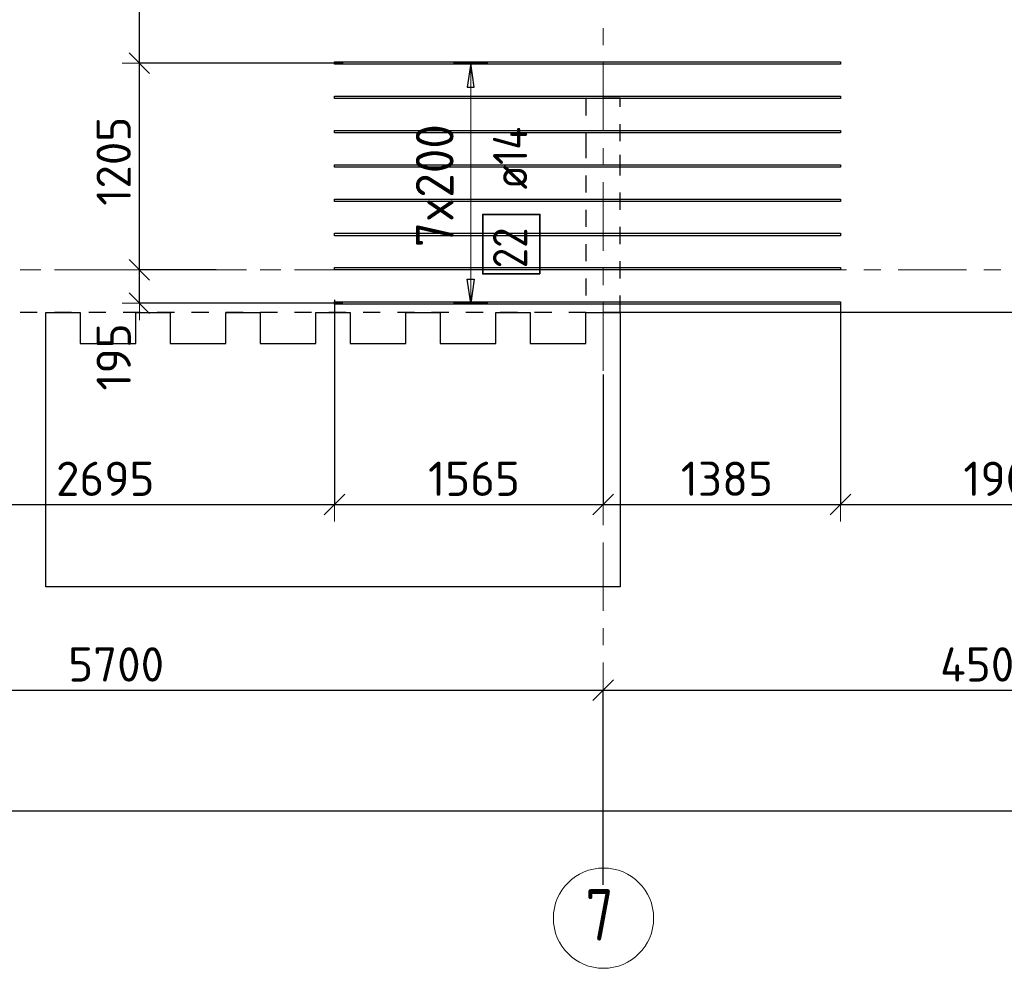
# Model space of a CAD drawing. Header units: metres. Extents: x -38 to 98, y -15 to 21.
# Tile 15 of 147: x 16.05 to 21.79, y -4.07 to 1.46. Entities that reach past the tile are written whole.
import ezdxf

# ---------------------------------------------------------------- set-up
doc = ezdxf.new("R2010")
doc.units = ezdxf.units.M
doc.header["$PDMODE"] = 65
for name, pattern in [('______11', [0.5, 0.4, -0.05, 0, -0.05]), ('______2', [0.0405, 0.03, -0.0105]), ('______3', [0.5, 0.4, -0.1]), ('______5', [1.1, 0.8, -0.1, 0.1, -0.1])]:
    doc.linetypes.add(name, pattern=pattern)
for name, color, linetype, lineweight in [('XR$1$Осевая линия (1)', 7, '______5', 13), ('XR$1$Размерная линия (1)', 7, 'Continuous', 13), ('XR$4$Балка (1)', 7, '______3', 13), ('XR$4$Перекрытие (1)', 7, 'Continuous', 35), ('XR$4$Размерная линия (1)', 7, 'Continuous', 13)]:
    doc.layers.add(name, color=color, linetype=linetype, lineweight=lineweight)
doc.layers.add('XR$4$Арм.стержн.Доп. Арм верхн.зоны Х', color=7, linetype='Continuous', lineweight=35, true_color=0x8c8cff)
doc.layers.add('XR$6$Стена_ бетон несущ.', color=7, linetype='Continuous', lineweight=70, true_color=0xb4b496)
doc.styles.add('ISOCPEUR', font='txt')
doc.dimstyles.new('DIMSTYLE_3', dxfattribs={"dimtxt": 0.2, "dimasz": 0.2, "dimexe": 0, "dimexo": 0, "dimgap": 0.1, "dimtad": 2, "dimdec": 0, "dimlfac": 1000, "dimrnd": 5, "dimzin": 12, "dimdsep": 46, "dimtxsty": 'ISOCPEUR', "dimblk1": 'ALL_ML_STRICH', "dimblk2": 'ALL_ML_STRICH', "dimsah": 1, "dimcen": 0, "dimclrd": 7, "dimclre": 256, "dimclrt": 7, "dimadec": 0, "dimazin": 0, "dimtfac": 1, "dimtdec": 0, "dimtix": 1, "dimtmove": 2, "dimatfit": 3, "dimfxl": 0, "dimtzin": 0, "dimlwd": 0, "dimlwe": -3, "dimarcsym": 0})
doc.dimstyles.new('DIMSTYLE_33', dxfattribs={"dimtxt": 0.2, "dimasz": 0.2, "dimexe": 0, "dimexo": 0, "dimgap": 0.1, "dimtad": 2, "dimdec": 0, "dimlfac": 1000, "dimrnd": 5, "dimzin": 12, "dimdsep": 46, "dimtxsty": 'ISOCPEUR', "dimblk1": 'ALL_ML_STRICH', "dimblk2": 'ALL_ML_STRICH', "dimsah": 1, "dimcen": 0, "dimclrd": 7, "dimclre": 256, "dimclrt": 7, "dimadec": 0, "dimazin": 0, "dimtfac": 1, "dimtdec": 0, "dimtix": 1, "dimtmove": 2, "dimatfit": 3, "dimfxl": 0, "dimtvp": 1.2, "dimtzin": 0, "dimlwd": 0, "dimlwe": -3, "dimarcsym": 0})

# ---------------------------------------------------------------- blocks, each defined once
blk = doc.blocks.new('ALL_ML_STRICH')
at = {"color": 0, "linetype": 'ByBlock', "lineweight": -2}
for p, q in [((-0.3, -0.3), (0.3, 0.3)), ((0, -0.5), (0, 0.5)), ((-1, 0), (0.5, 0))]:
    blk.add_line(p, q, dxfattribs=at)
blk = doc.blocks.new('*D11')
at = {"layer": 'DEFPOINTS', "color": 7, "linetype": 'Continuous', "lineweight": 13, "transparency": 33554687}
for p in [(0.5, -3.1033), (0.5, -3.1563), (61.6, -3.1401)]:
    blk.add_point(p, dxfattribs=at)
at = {"layer": 'XR$1$Размерная линия (1)', "color": 9, "linetype": 'Continuous', "lineweight": -2, "true_color": 0xc7c7c7, "transparency": 33554687}
for p, q in [((0.5, -3.1233), (0.5, -3.1563)), ((61.6, -3.1563), (61.6, -3.1563))]:
    blk.add_line(p, q, dxfattribs=at)
at = {"layer": 'XR$1$Размерная линия (1)', "color": 7, "linetype": 'Continuous', "lineweight": -2, "transparency": 33554687}
blk.add_line((0.5, -3.1563), (61.6, -3.1563), dxfattribs=at)
at = {"layer": 'XR$1$Размерная линия (1)', "color": 7, "linetype": 'Continuous', "lineweight": 13, "transparency": 33554687, "xscale": 0.2, "yscale": 0.2, "zscale": 0.2, "rotation": 180}
blk.add_blockref('ALL_ML_STRICH', (0.5, -3.1563), dxfattribs=at)
at = {"layer": 'XR$1$Размерная линия (1)', "color": 7, "linetype": 'Continuous', "lineweight": 13, "transparency": 33554687, "xscale": 0.2, "yscale": 0.2, "zscale": 0.2}
blk.add_blockref('ALL_ML_STRICH', (61.6, -3.1563), dxfattribs=at)
at = {"layer": 'XR$1$Размерная линия (1)', "color": 7, "linetype": 'Continuous', "lineweight": 13, "transparency": 33554687, "insert": (31.1, -3.0063), "char_height": 0.2, "width": 1, "attachment_point": 5, "style": 'ISOCPEUR'}
blk.add_mtext('\\A1;{61100}', dxfattribs=at)
blk = doc.blocks.new('*D15')
at = {"layer": 'DEFPOINTS', "color": 7, "linetype": 'Continuous', "lineweight": 13, "transparency": 33554687}
for p in [(13.75, -2.452), (13.75, -3.5132), (19.45, -3.6075)]:
    blk.add_point(p, dxfattribs=at)
at = {"layer": 'XR$1$Размерная линия (1)', "color": 9, "linetype": 'Continuous', "lineweight": -2, "true_color": 0xc7c7c7, "transparency": 33554687}
for p, q in [((13.75, -3.4932), (13.75, -2.452)), ((19.45, -3.5875), (19.45, -2.452))]:
    blk.add_line(p, q, dxfattribs=at)
at = {"layer": 'XR$1$Размерная линия (1)', "color": 7, "linetype": 'Continuous', "lineweight": -2, "transparency": 33554687}
blk.add_line((13.75, -2.452), (19.45, -2.452), dxfattribs=at)
at = {"layer": 'XR$1$Размерная линия (1)', "color": 7, "linetype": 'Continuous', "lineweight": 13, "transparency": 33554687, "xscale": 0.2, "yscale": 0.2, "zscale": 0.2, "rotation": 180}
blk.add_blockref('ALL_ML_STRICH', (13.75, -2.452), dxfattribs=at)
at = {"layer": 'XR$1$Размерная линия (1)', "color": 7, "linetype": 'Continuous', "lineweight": 13, "transparency": 33554687, "xscale": 0.2, "yscale": 0.2, "zscale": 0.2}
blk.add_blockref('ALL_ML_STRICH', (19.45, -2.452), dxfattribs=at)
at = {"layer": 'XR$1$Размерная линия (1)', "color": 7, "linetype": 'Continuous', "lineweight": 13, "transparency": 33554687, "insert": (16.61, -2.302), "char_height": 0.2, "width": 0.8, "attachment_point": 5, "style": 'ISOCPEUR'}
blk.add_mtext('\\A1;{5700}', dxfattribs=at)
blk = doc.blocks.new('*D16')
at = {"layer": 'DEFPOINTS', "color": 7, "linetype": 'Continuous', "lineweight": 13, "transparency": 33554687}
for p in [(19.45, -2.452), (23.95, -3.5208), (19.45, -3.6075)]:
    blk.add_point(p, dxfattribs=at)
at = {"layer": 'XR$1$Размерная линия (1)', "color": 9, "linetype": 'Continuous', "lineweight": -2, "true_color": 0xc7c7c7, "transparency": 33554687}
for p, q in [((19.45, -3.5875), (19.45, -2.452)), ((23.95, -3.5008), (23.95, -2.452))]:
    blk.add_line(p, q, dxfattribs=at)
at = {"layer": 'XR$1$Размерная линия (1)', "color": 7, "linetype": 'Continuous', "lineweight": -2, "transparency": 33554687}
blk.add_line((19.45, -2.452), (23.95, -2.452), dxfattribs=at)
at = {"layer": 'XR$1$Размерная линия (1)', "color": 7, "linetype": 'Continuous', "lineweight": 13, "transparency": 33554687, "xscale": 0.2, "yscale": 0.2, "zscale": 0.2, "rotation": 180}
blk.add_blockref('ALL_ML_STRICH', (19.45, -2.452), dxfattribs=at)
at = {"layer": 'XR$1$Размерная линия (1)', "color": 7, "linetype": 'Continuous', "lineweight": 13, "transparency": 33554687, "xscale": 0.2, "yscale": 0.2, "zscale": 0.2}
blk.add_blockref('ALL_ML_STRICH', (23.95, -2.452), dxfattribs=at)
at = {"layer": 'XR$1$Размерная линия (1)', "color": 7, "linetype": 'Continuous', "lineweight": 13, "transparency": 33554687, "insert": (21.7, -2.302), "char_height": 0.2, "width": 0.8, "attachment_point": 5, "style": 'ISOCPEUR'}
blk.add_mtext('\\A1;{4500}', dxfattribs=at)
blk = doc.blocks.new('*D529')
at = {"layer": 'DEFPOINTS', "color": 7, "linetype": 'Continuous', "lineweight": 13, "transparency": 33554687}
for p in [(15.1886, -0.0845), (17.8841, -0.1548), (15.1886, -1.369)]:
    blk.add_point(p, dxfattribs=at)
at = {"layer": 'XR$4$Размерная линия (1)', "color": 9, "linetype": 'Continuous', "lineweight": -2, "true_color": 0xc7c7c7, "transparency": 33554687}
for p, q in [((15.1886, -0.1045), (15.1886, -1.369)), ((17.8841, -0.1748), (17.8841, -1.369))]:
    blk.add_line(p, q, dxfattribs=at)
at = {"layer": 'XR$4$Размерная линия (1)', "color": 7, "linetype": 'Continuous', "lineweight": -2, "transparency": 33554687}
blk.add_line((15.1886, -1.369), (17.8841, -1.369), dxfattribs=at)
at = {"layer": 'XR$4$Размерная линия (1)', "color": 7, "linetype": 'Continuous', "lineweight": 13, "transparency": 33554687, "xscale": 0.2, "yscale": 0.2, "zscale": 0.2, "rotation": 180}
blk.add_blockref('ALL_ML_STRICH', (15.1886, -1.369), dxfattribs=at)
at = {"layer": 'XR$4$Размерная линия (1)', "color": 7, "linetype": 'Continuous', "lineweight": 13, "transparency": 33554687, "xscale": 0.2, "yscale": 0.2, "zscale": 0.2}
blk.add_blockref('ALL_ML_STRICH', (17.8841, -1.369), dxfattribs=at)
at = {"layer": 'XR$4$Размерная линия (1)', "color": 7, "linetype": 'Continuous', "lineweight": 13, "transparency": 33554687, "insert": (16.5463, -1.219), "char_height": 0.2, "width": 0.8, "attachment_point": 5, "style": 'ISOCPEUR'}
blk.add_mtext('\\A1;{2695}', dxfattribs=at)
blk = doc.blocks.new('*D530')
at = {"layer": 'DEFPOINTS', "color": 7, "linetype": 'Continuous', "lineweight": 13, "transparency": 33554687}
for p in [(17.8841, -0.1548), (19.45, -0.5899), (17.8841, -1.369)]:
    blk.add_point(p, dxfattribs=at)
at = {"layer": 'XR$4$Размерная линия (1)', "color": 9, "linetype": 'Continuous', "lineweight": -2, "true_color": 0xc7c7c7, "transparency": 33554687}
for p, q in [((17.8841, -0.1748), (17.8841, -1.369)), ((19.45, -0.6099), (19.45, -1.369))]:
    blk.add_line(p, q, dxfattribs=at)
at = {"layer": 'XR$4$Размерная линия (1)', "color": 7, "linetype": 'Continuous', "lineweight": -2, "transparency": 33554687}
blk.add_line((17.8841, -1.369), (19.45, -1.369), dxfattribs=at)
at = {"layer": 'XR$4$Размерная линия (1)', "color": 7, "linetype": 'Continuous', "lineweight": 13, "transparency": 33554687, "xscale": 0.2, "yscale": 0.2, "zscale": 0.2, "rotation": 180}
blk.add_blockref('ALL_ML_STRICH', (17.8841, -1.369), dxfattribs=at)
at = {"layer": 'XR$4$Размерная линия (1)', "color": 7, "linetype": 'Continuous', "lineweight": 13, "transparency": 33554687, "xscale": 0.2, "yscale": 0.2, "zscale": 0.2}
blk.add_blockref('ALL_ML_STRICH', (19.45, -1.369), dxfattribs=at)
at = {"layer": 'XR$4$Размерная линия (1)', "color": 7, "linetype": 'Continuous', "lineweight": 13, "transparency": 33554687, "insert": (18.697, -1.219), "char_height": 0.2, "width": 0.8, "attachment_point": 5, "style": 'ISOCPEUR'}
blk.add_mtext('\\A1;{1565}', dxfattribs=at)
blk = doc.blocks.new('*D531')
at = {"layer": 'DEFPOINTS', "color": 7, "linetype": 'Continuous', "lineweight": 13, "transparency": 33554687}
for p in [(20.8341, -0.1731), (19.45, -0.5899), (19.45, -1.369)]:
    blk.add_point(p, dxfattribs=at)
at = {"layer": 'XR$4$Размерная линия (1)', "color": 9, "linetype": 'Continuous', "lineweight": -2, "true_color": 0xc7c7c7, "transparency": 33554687}
for p, q in [((20.8341, -0.1931), (20.8341, -1.369)), ((19.45, -0.6099), (19.45, -1.369))]:
    blk.add_line(p, q, dxfattribs=at)
at = {"layer": 'XR$4$Размерная линия (1)', "color": 7, "linetype": 'Continuous', "lineweight": -2, "transparency": 33554687}
blk.add_line((19.45, -1.369), (20.8341, -1.369), dxfattribs=at)
at = {"layer": 'XR$4$Размерная линия (1)', "color": 7, "linetype": 'Continuous', "lineweight": 13, "transparency": 33554687, "xscale": 0.2, "yscale": 0.2, "zscale": 0.2, "rotation": 180}
blk.add_blockref('ALL_ML_STRICH', (19.45, -1.369), dxfattribs=at)
at = {"layer": 'XR$4$Размерная линия (1)', "color": 7, "linetype": 'Continuous', "lineweight": 13, "transparency": 33554687, "xscale": 0.2, "yscale": 0.2, "zscale": 0.2}
blk.add_blockref('ALL_ML_STRICH', (20.8341, -1.369), dxfattribs=at)
at = {"layer": 'XR$4$Размерная линия (1)', "color": 7, "linetype": 'Continuous', "lineweight": 13, "transparency": 33554687, "insert": (20.172, -1.219), "char_height": 0.2, "width": 0.8, "attachment_point": 5, "style": 'ISOCPEUR'}
blk.add_mtext('\\A1;{1385}', dxfattribs=at)
blk = doc.blocks.new('*D532')
at = {"layer": 'DEFPOINTS', "color": 7, "linetype": 'Continuous', "lineweight": 13, "transparency": 33554687}
for p in [(20.8341, -0.1731), (22.7378, -0.2498), (20.8341, -1.369)]:
    blk.add_point(p, dxfattribs=at)
at = {"layer": 'XR$4$Размерная линия (1)', "color": 9, "linetype": 'Continuous', "lineweight": -2, "true_color": 0xc7c7c7, "transparency": 33554687}
for p, q in [((20.8341, -0.1931), (20.8341, -1.369)), ((22.7378, -0.2698), (22.7378, -1.369))]:
    blk.add_line(p, q, dxfattribs=at)
at = {"layer": 'XR$4$Размерная линия (1)', "color": 7, "linetype": 'Continuous', "lineweight": -2, "transparency": 33554687}
blk.add_line((20.8341, -1.369), (22.7378, -1.369), dxfattribs=at)
at = {"layer": 'XR$4$Размерная линия (1)', "color": 7, "linetype": 'Continuous', "lineweight": 13, "transparency": 33554687, "xscale": 0.2, "yscale": 0.2, "zscale": 0.2, "rotation": 180}
blk.add_blockref('ALL_ML_STRICH', (20.8341, -1.369), dxfattribs=at)
at = {"layer": 'XR$4$Размерная линия (1)', "color": 7, "linetype": 'Continuous', "lineweight": 13, "transparency": 33554687, "xscale": 0.2, "yscale": 0.2, "zscale": 0.2}
blk.add_blockref('ALL_ML_STRICH', (22.7378, -1.369), dxfattribs=at)
at = {"layer": 'XR$4$Размерная линия (1)', "color": 7, "linetype": 'Continuous', "lineweight": 13, "transparency": 33554687, "insert": (21.816, -1.219), "char_height": 0.2, "width": 0.8, "attachment_point": 5, "style": 'ISOCPEUR'}
blk.add_mtext('\\A1;{1905}', dxfattribs=at)
blk = doc.blocks.new('*D596')
at = {"layer": 'DEFPOINTS', "color": 7, "linetype": 'Continuous', "lineweight": 13, "transparency": 33554687}
for p in [(17.2125, 0), (16.7454, -0.1943), (17.9515, -0.1943)]:
    blk.add_point(p, dxfattribs=at)
at = {"layer": 'XR$4$Размерная линия (1)', "color": 9, "linetype": 'Continuous', "lineweight": -2, "true_color": 0xc7c7c7, "transparency": 33554687}
for p, q in [((17.1925, 0), (16.7454, 0)), ((17.9315, -0.1943), (16.7454, -0.1943))]:
    blk.add_line(p, q, dxfattribs=at)
at = {"layer": 'XR$4$Размерная линия (1)', "color": 7, "linetype": 'Continuous', "lineweight": -2, "transparency": 33554687}
blk.add_line((16.7454, -0.1943), (16.7454, 0), dxfattribs=at)
at = {"layer": 'XR$4$Размерная линия (1)', "color": 7, "linetype": 'Continuous', "lineweight": 13, "transparency": 33554687, "xscale": 0.2, "yscale": 0.2, "zscale": 0.2}
for p, rotation in [((16.7454, 0), 90), ((16.7454, -0.1943), 270)]:
    blk.add_blockref('ALL_ML_STRICH', p, dxfattribs=dict(at, rotation=rotation))
at = {"layer": 'XR$4$Размерная линия (1)', "color": 7, "linetype": 'Continuous', "lineweight": 13, "transparency": 33554687, "insert": (16.5956, -0.5086), "char_height": 0.2, "width": 0.6, "attachment_point": 5, "rotation": 90, "style": 'ISOCPEUR'}
blk.add_mtext('\\A1;{195}', dxfattribs=at)
blk = doc.blocks.new('*D597')
at = {"layer": 'DEFPOINTS', "color": 7, "linetype": 'Continuous', "lineweight": 13, "transparency": 33554687}
for p in [(17.954, 1.2057), (16.7454, 0), (17.2125, 0)]:
    blk.add_point(p, dxfattribs=at)
at = {"layer": 'XR$4$Размерная линия (1)', "color": 9, "linetype": 'Continuous', "lineweight": -2, "true_color": 0xc7c7c7, "transparency": 33554687}
for p, q in [((17.934, 1.2057), (16.7454, 1.2057)), ((17.1925, 0), (16.7454, 0))]:
    blk.add_line(p, q, dxfattribs=at)
at = {"layer": 'XR$4$Размерная линия (1)', "color": 7, "linetype": 'Continuous', "lineweight": -2, "transparency": 33554687}
blk.add_line((16.7454, 0), (16.7454, 1.2057), dxfattribs=at)
at = {"layer": 'XR$4$Размерная линия (1)', "color": 7, "linetype": 'Continuous', "lineweight": 13, "transparency": 33554687, "xscale": 0.2, "yscale": 0.2, "zscale": 0.2}
for p, rotation in [((16.7454, 1.2057), 90), ((16.7454, 0), 270)]:
    blk.add_blockref('ALL_ML_STRICH', p, dxfattribs=dict(at, rotation=rotation))
at = {"layer": 'XR$4$Размерная линия (1)', "color": 7, "linetype": 'Continuous', "lineweight": 13, "transparency": 33554687, "insert": (16.5954, 0.6329), "char_height": 0.2, "width": 0.8, "attachment_point": 5, "rotation": 90, "style": 'ISOCPEUR'}
blk.add_mtext('\\A1;{1205}', dxfattribs=at)
blk = doc.blocks.new('*D598')
at = {"layer": 'DEFPOINTS', "color": 7, "linetype": 'Continuous', "lineweight": 13, "transparency": 33554687}
for p in [(17.9953, 2.1931), (16.7454, 1.2057), (17.954, 1.2057)]:
    blk.add_point(p, dxfattribs=at)
at = {"layer": 'XR$4$Размерная линия (1)', "color": 9, "linetype": 'Continuous', "lineweight": -2, "true_color": 0xc7c7c7, "transparency": 33554687}
for p, q in [((17.9753, 2.1931), (16.7454, 2.1931)), ((17.934, 1.2057), (16.7454, 1.2057))]:
    blk.add_line(p, q, dxfattribs=at)
at = {"layer": 'XR$4$Размерная линия (1)', "color": 7, "linetype": 'Continuous', "lineweight": -2, "transparency": 33554687}
blk.add_line((16.7454, 1.2057), (16.7454, 2.1931), dxfattribs=at)
at = {"layer": 'XR$4$Размерная линия (1)', "color": 7, "linetype": 'Continuous', "lineweight": 13, "transparency": 33554687, "xscale": 0.2, "yscale": 0.2, "zscale": 0.2}
for p, rotation in [((16.7454, 2.1931), 90), ((16.7454, 1.2057), 270)]:
    blk.add_blockref('ALL_ML_STRICH', p, dxfattribs=dict(at, rotation=rotation))
at = {"layer": 'XR$4$Размерная линия (1)', "color": 7, "linetype": 'Continuous', "lineweight": 13, "transparency": 33554687, "insert": (16.5954, 1.7094), "char_height": 0.2, "width": 0.6, "attachment_point": 5, "rotation": 90, "style": 'ISOCPEUR'}
blk.add_mtext('\\A1;{985}', dxfattribs=at)

msp = doc.modelspace()

# ---------------------------------------------------------------- linework, layer by layer
at = {"layer": 'XR$1$Осевая линия (1)', "color": 253, "linetype": '______11', "lineweight": 13, "true_color": 0xa0a0a0, "transparency": 33554687}
for p, q in [((19.45, -3.39), (19.45, 8.13)), ((-2.63, 0), (62.6, 0))]:
    msp.add_line(p, q, dxfattribs=at)
at = {"layer": 'XR$1$Осевая линия (1)', "color": 7, "linetype": 'Continuous', "lineweight": 13, "transparency": 33554687}
msp.add_circle((19.4524, -3.7819), 0.2924, dxfattribs=at)
at = {"layer": 'XR$4$Арм.стержн.Доп. Арм верхн.зоны Х', "color": 253, "linetype": 'Continuous', "lineweight": -3, "true_color": 0xa0a0a0, "transparency": 33554687}
for p, q in [((18.6778, 1.2057), (18.5778, 1.2057)), ((18.6778, 1.2057), (18.7778, 1.2057)), ((18.6778, -0.1943), (18.5778, -0.1943)), ((18.6778, -0.1943), (18.7778, -0.1943))]:
    msp.add_line(p, q, dxfattribs=at)
at = {"layer": 'XR$4$Арм.стержн.Доп. Арм верхн.зоны Х', "color": 7, "linetype": 'Continuous', "lineweight": 25, "transparency": 33554687}
for p, q in [((18.6778, 1.2057), (18.6578, 1.0657)), ((18.6978, 1.0657), (18.6778, 1.2057)), ((18.6578, 1.0657), (18.6978, 1.0657)), ((18.6778, -0.1943), (18.6578, -0.0543)), ((18.6578, -0.0543), (18.6978, -0.0543)), ((18.6978, -0.0543), (18.6778, -0.1943))]:
    msp.add_line(p, q, dxfattribs=at)
at = {"layer": 'XR$4$Арм.стержн.Доп. Арм верхн.зоны Х', "color": 7, "linetype": 'Continuous', "lineweight": 13, "transparency": 33554687}
for p, q in [((18.6778, 1.2057), (18.6778, 1.2057)), ((18.6778, -0.1943), (18.6778, 1.2057)), ((18.6778, -0.1943), (18.6778, -0.1943))]:
    msp.add_line(p, q, dxfattribs=at)
at = {"layer": 'XR$4$Арм.стержн.Доп. Арм верхн.зоны Х', "color": 7, "linetype": 'Continuous', "lineweight": 25, "transparency": 33554687}
for points in [[(20.8341, 1.1987), (17.8841, 1.1987), (17.8841, 1.2127), (20.8341, 1.2127), (20.8341, 1.1987)], [(20.8341, 0.9987), (17.8841, 0.9987), (17.8841, 1.0127), (20.8341, 1.0127), (20.8341, 0.9987)], [(20.8341, 0.7987), (17.8841, 0.7987), (17.8841, 0.8127), (20.8341, 0.8127), (20.8341, 0.7987)], [(20.8341, 0.5987), (17.8841, 0.5987), (17.8841, 0.6127), (20.8341, 0.6127), (20.8341, 0.5987)], [(20.8341, 0.3987), (17.8841, 0.3987), (17.8841, 0.4127), (20.8341, 0.4127), (20.8341, 0.3987)], [(20.8341, 0.1987), (17.8841, 0.1987), (17.8841, 0.2127), (20.8341, 0.2127), (20.8341, 0.1987)], [(20.8341, -0.0013), (17.8841, -0.0013), (17.8841, 0.0127), (20.8341, 0.0127), (20.8341, -0.0013)], [(20.8341, -0.2013), (17.8841, -0.2013), (17.8841, -0.1873), (20.8341, -0.1873), (20.8341, -0.2013)]]:
    msp.add_lwpolyline(points, dxfattribs=at)
at = {"layer": 'XR$4$Арм.стержн.Доп. Арм верхн.зоны Х', "color": 7, "linetype": 'Continuous', "lineweight": 35, "transparency": 33554687}
msp.add_lwpolyline([(19.0812, -0.0243), (19.0812, 0.3224), (18.7478, 0.3224), (18.7478, -0.0243), (19.0812, -0.0243)], dxfattribs=at)
at = {"layer": 'XR$4$Балка (1)', "color": 7, "linetype": '______2', "lineweight": 18, "transparency": 33554687}
for p, q in [((19.55, 0.0002), (13.6501, 0.0002)), ((19.55, -0.2495), (19.55, 0.0002))]:
    msp.add_line(p, q, dxfattribs=at)
at = {"layer": 'XR$4$Балка (1)', "color": 7, "linetype": '______2', "lineweight": 25, "transparency": 33554687}
msp.add_line((19.55, -0.2498), (13.6501, -0.2498), dxfattribs=at)
at = {"layer": 'XR$4$Перекрытие (1)', "color": 7, "linetype": 'Continuous', "lineweight": 25, "transparency": 33554687}
for p, q in [((16.1997, -0.4299), (16.1997, -0.2499)), ((16.1997, -0.2499), (16.3997, -0.2499)), ((16.3997, -0.2499), (16.3997, -0.4299)), ((16.7247, -0.4299), (16.7247, -0.2499)), ((16.7247, -0.2499), (16.9247, -0.2499)), ((16.9247, -0.2499), (16.9247, -0.4299)), ((17.2497, -0.4299), (17.2497, -0.2499)), ((17.2497, -0.2499), (17.4497, -0.2499)), ((17.4497, -0.2499), (17.4497, -0.4299)), ((17.7747, -0.4299), (17.7747, -0.2499)), ((17.7747, -0.2499), (17.9747, -0.2499)), ((17.9747, -0.2499), (17.9747, -0.4299)), ((18.2997, -0.4299), (18.2997, -0.2499)), ((18.2997, -0.2499), (18.4997, -0.2499)), ((18.4997, -0.2499), (18.4997, -0.4299)), ((18.8247, -0.4299), (18.8247, -0.2499)), ((18.8247, -0.2499), (19.0247, -0.2499)), ((19.0247, -0.2499), (19.0247, -0.4299)), ((19.3497, -0.4299), (19.3497, -0.2499)), ((19.3497, -0.2499), (19.5497, -0.2499)), ((19.5497, -0.2499), (19.5497, -0.4299)), ((32.675, -0.25), (19.55, -0.2498)), ((16.1997, -1.8498), (16.1997, -0.4299)), ((16.3997, -0.4298), (16.7247, -0.4298)), ((16.9247, -0.4298), (17.2497, -0.4298)), ((17.4497, -0.4298), (17.7747, -0.4298)), ((17.9747, -0.4298), (18.2997, -0.4298)), ((18.4997, -0.4298), (18.8247, -0.4298)), ((19.0247, -0.4298), (19.3497, -0.4298)), ((19.5497, -0.4299), (19.5497, -1.8498)), ((19.5497, -1.8498), (16.1997, -1.8498))]:
    msp.add_line(p, q, dxfattribs=at)
at = {"layer": 'XR$4$Перекрытие (1)', "color": 7, "linetype": '______2', "lineweight": 18, "transparency": 33554687}
msp.add_line((19.55, -0.2495), (19.55, -0.2498), dxfattribs=at)
at = {"layer": 'XR$6$Стена_ бетон несущ.', "color": 253, "linetype": '______2', "lineweight": -3, "true_color": 0xa0a0a0, "transparency": 33554687}
for p, q in [((19.55, 1), (19.35, 1)), ((19.35, 1), (19.35, 0.75)), ((19.55, 0.75), (19.55, 1)), ((19.35, 0.75), (19.35, -0.25)), ((19.55, 0.5702), (19.55, 0.75)), ((19.55, -0.25), (19.55, 0.5702)), ((19.35, -0.25), (19.55, -0.25))]:
    msp.add_line(p, q, dxfattribs=at)

# ---------------------------------------------------------------- texts
at = {"layer": 'XR$1$Осевая линия (1)', "color": 7, "linetype": 'Continuous', "lineweight": 13, "transparency": 33554687, "insert": (19.3474, -3.9124), "char_height": 0.3, "width": 0.326407, "attachment_point": 7, "style": 'ISOCPEUR'}
msp.add_mtext('\\W0.78;7', dxfattribs=at)
at = {"layer": 'XR$4$Арм.стержн.Доп. Арм верхн.зоны Х', "color": 7, "linetype": 'Continuous', "lineweight": 13, "transparency": 33554687, "insert": (18.5778, 0.1317), "char_height": 0.22, "width": 0.873359, "attachment_point": 7, "rotation": 90, "style": 'ISOCPEUR'}
msp.add_mtext('\\W0.95;7x200', dxfattribs=at)
at = {"layer": 'XR$4$Арм.стержн.Доп. Арм верхн.зоны Х', "color": 7, "linetype": 'Continuous', "lineweight": 25, "transparency": 33554687, "char_height": 0.2, "attachment_point": 7, "rotation": 90, "style": 'ISOCPEUR'}
for s, insert, width in [('\\W0.89; ø14 ', (19.0078, 0.3557), 0.769432), ('\\W0.87;22', (19.0078, 0.009), 0.367208)]:
    msp.add_mtext(s, dxfattribs=dict(at, insert=insert, width=width))

# ---------------------------------------------------------------- dimensions: what is measured, and where the dimension line sits
at = {"layer": 'XR$1$Размерная линия (1)', "color": 7, "linetype": 'Continuous', "lineweight": 13, "transparency": 33554687}
for base, p1, p2, picture, middle in [((19.45, -2.452), (13.75, -3.4932), (19.45, -3.5875), '*D15', (16.61, -2.302)), ((23.95, -2.452), (19.45, -3.5875), (23.95, -3.5008), '*D16', (21.7, -2.302)), ((61.6, -3.1563), (0.5, -3.1233), (61.6, -3.1563), '*D11', (31.1, -3.0063))]:
    dim = msp.add_linear_dim(base=base, p1=p1, p2=p2, dimstyle='DIMSTYLE_3', override={"dimpost": '<>', "dimclrd": 7, "dimclre": 9, "dimclrt": 7, "dimlwd": 0, "dimlwe": 65533}, dxfattribs=at)
    dim.commit()
    dim.dimension.update_dxf_attribs({"geometry": picture, "text_midpoint": middle, "dimtype": 160})
at = {"layer": 'XR$4$Размерная линия (1)', "color": 7, "linetype": 'Continuous', "lineweight": 13, "transparency": 33554687}
for base, p1, p2, dimstyle, picture, middle in [((16.7454, 2.1931), (17.934, 1.2057), (17.9753, 2.1931), 'DIMSTYLE_3', '*D598', (16.5954, 1.7094)), ((16.7454, 1.2057), (17.1925, 0), (17.934, 1.2057), 'DIMSTYLE_3', '*D597', (16.5954, 0.6329)), ((16.7454, 0), (17.9315, -0.1943), (17.1925, 0), 'DIMSTYLE_33', '*D596', (16.5956, -0.5086))]:
    dim = msp.add_linear_dim(base=base, p1=p1, p2=p2, angle=90, dimstyle=dimstyle, override={"dimpost": '<>', "dimclrd": 7, "dimclre": 9, "dimclrt": 7, "dimlwd": 0, "dimlwe": 65533}, dxfattribs=at)
    dim.commit()
    dim.dimension.update_dxf_attribs({"geometry": picture, "text_midpoint": middle, "dimtype": 160})
for base, p1, p2, picture, middle in [((17.88408, -1.36897), (15.18856, -0.10452), (17.88408, -0.17477), '*D529', (16.54632, -1.21897)), ((19.45, -1.369), (17.8841, -0.1748), (19.45, -0.6099), '*D530', (18.697, -1.219)), ((20.8341, -1.369), (19.45, -0.6099), (20.8341, -0.1931), '*D531', (20.172, -1.219)), ((22.7378, -1.369), (20.8341, -0.1931), (22.7378, -0.2698), '*D532', (21.816, -1.219))]:
    dim = msp.add_linear_dim(base=base, p1=p1, p2=p2, dimstyle='DIMSTYLE_3', override={"dimpost": '<>', "dimclrd": 7, "dimclre": 9, "dimclrt": 7, "dimlwd": 0, "dimlwe": 65533}, dxfattribs=at)
    dim.commit()
    dim.dimension.update_dxf_attribs({"geometry": picture, "text_midpoint": middle, "dimtype": 160})

doc.saveas('drawing.dxf')
